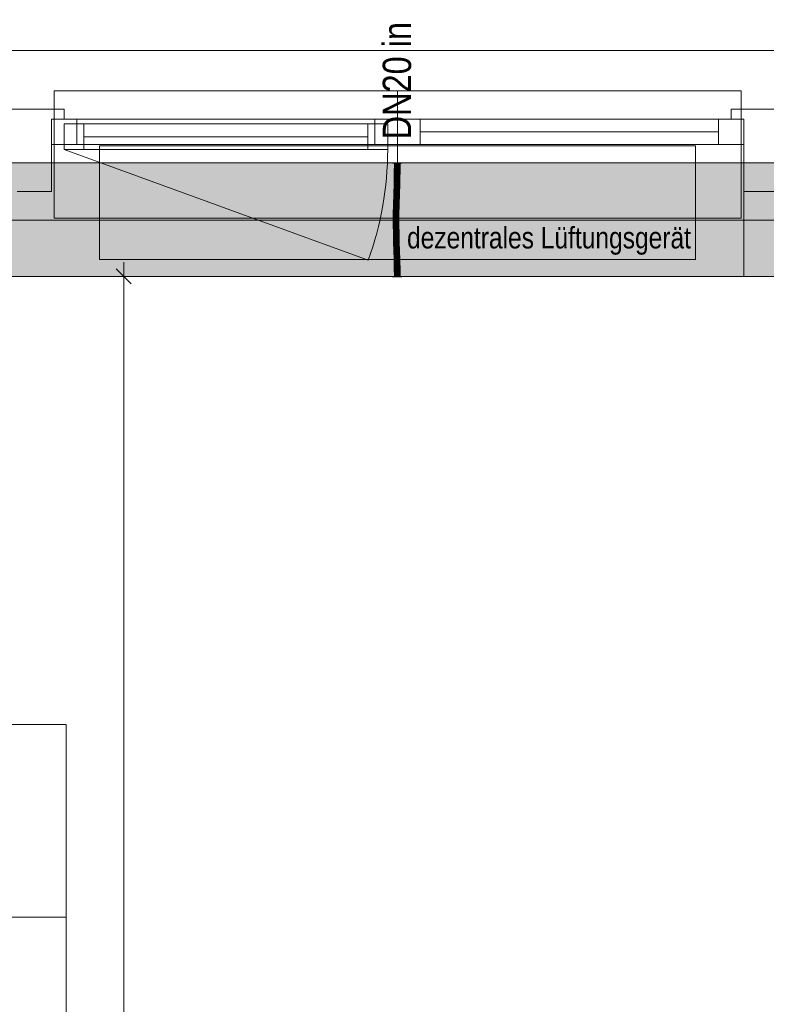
# Model space of a CAD drawing. Extents: x -620 to 3480, y 62 to 1102.
# Tile 98 of 256: x -215 to -162, y 936 to 1005. Entities that reach past the tile are written whole.
import ezdxf
from ezdxf.lldxf.tags import DXFTag

# ---------------------------------------------------------------- set-up
doc = ezdxf.new("R2010")
doc.units = 0
doc.layers.get('0').update_dxf_attribs({"lineweight": 13})
for name, color, linetype, lineweight, true_color in [('30 -33 Aussenwände- 7 Fassade_ Elemente', 7, 'Continuous', 9, 0x00aacc), ('30 -35 Decken- 1 Konstruktion-Träger- Stahlbeton', 7, 'grob-A06G9SLJ8I', 13, 0x33aa00), ('60- 61 allgemeine Ausstattung- 1 Möbel', 7, 'Continuous', 9, 0x00cccc), ('70 -76 Bemaßung- 2 Allgemein', 9, 'Continuous', 5, 0x808080), ('E_Leerrohr 20', 7, 'Continuous', 13, 0xcc0099), ('E_Leerrohr 20-Shading', 7, 'Continuous', 13, 0xcc0099), ('iwb_Schraffur_Unterzug', 7, 'Continuous', 5, 0xffffcc)]:
    doc.layers.add(name, color=color, linetype=linetype, lineweight=lineweight, true_color=true_color)
doc.layers.add('70 -71 Achsen- 1 Gebäudeachsen', color=7, linetype='STRICHPUNKT2-A06G9SLK8I', lineweight=18)
doc.layers.add('Detailelementbeschriftung', color=7, linetype='Continuous', lineweight=9)
doc.styles.get("Standard").update_dxf_attribs({"font": 'ARIALN.TTF'})
tags = doc.linetypes.add('grob-A06G9SLJ8I', pattern=[14, 3, -8, 3]).pattern_tags.tags
tags[8:9] = [DXFTag(74, 4), DXFTag(75, 0), DXFTag(340, '0'), DXFTag(46, 0.0), DXFTag(50, 0.0), DXFTag(44, 0.0), DXFTag(45, 0.0)]
tags[6:7] = [DXFTag(74, 4), DXFTag(75, 0), DXFTag(340, '0'), DXFTag(46, 0.0), DXFTag(50, 0.0), DXFTag(44, 0.0), DXFTag(45, 0.0)]
tags[4:5] = [DXFTag(74, 4), DXFTag(75, 0), DXFTag(340, '0'), DXFTag(46, 0.0), DXFTag(50, 0.0), DXFTag(44, 0.0), DXFTag(45, 0.0)]
tags = doc.linetypes.add('STRICHPUNKT2', pattern=[12.7, 6.35, -3.175, 0, -3.175]).pattern_tags.tags
tags[10:11] = [DXFTag(74, 4), DXFTag(75, 0), DXFTag(340, '0'), DXFTag(46, 0.0), DXFTag(50, 0.0), DXFTag(44, 0.0), DXFTag(45, 0.0)]
tags[8:9] = [DXFTag(74, 4), DXFTag(75, 0), DXFTag(340, '0'), DXFTag(46, 0.0), DXFTag(50, 0.0), DXFTag(44, 0.0), DXFTag(45, 0.0)]
tags[6:7] = [DXFTag(74, 4), DXFTag(75, 0), DXFTag(340, '0'), DXFTag(46, 0.0), DXFTag(50, 0.0), DXFTag(44, 0.0), DXFTag(45, 0.0)]
tags[4:5] = [DXFTag(74, 4), DXFTag(75, 0), DXFTag(340, '0'), DXFTag(46, 0.0), DXFTag(50, 0.0), DXFTag(44, 0.0), DXFTag(45, 0.0)]
tags = doc.linetypes.add('STRICHPUNKT2-A06G9SLK8I', pattern=[12.7, 6.35, -3.175, 0, -3.175]).pattern_tags.tags
tags[10:11] = [DXFTag(74, 4), DXFTag(75, 0), DXFTag(340, '0'), DXFTag(46, 0.0), DXFTag(50, 0.0), DXFTag(44, 0.0), DXFTag(45, 0.0)]
tags[8:9] = [DXFTag(74, 4), DXFTag(75, 0), DXFTag(340, '0'), DXFTag(46, 0.0), DXFTag(50, 0.0), DXFTag(44, 0.0), DXFTag(45, 0.0)]
tags[6:7] = [DXFTag(74, 4), DXFTag(75, 0), DXFTag(340, '0'), DXFTag(46, 0.0), DXFTag(50, 0.0), DXFTag(44, 0.0), DXFTag(45, 0.0)]
tags[4:5] = [DXFTag(74, 4), DXFTag(75, 0), DXFTag(340, '0'), DXFTag(46, 0.0), DXFTag(50, 0.0), DXFTag(44, 0.0), DXFTag(45, 0.0)]

# ---------------------------------------------------------------- blocks, each defined once
blk = doc.blocks.new('Shading-A06G9SHD8I', base_point=(-188.195, 991.98))
at = {"layer": 'E_Leerrohr 20-Shading', "color": 223, "true_color": 0xc67fb4}
for points in [[(-188.476, 994.884), (-188.534, 994.884), (-188.482, 994.161), (-188.541, 994.162)], [(-188.134, 994.884), (-188.193, 994.884), (-188.141, 994.156), (-188.199, 994.157)], [(-188.482, 994.161), (-188.541, 994.162), (-188.499, 993.437), (-188.556, 993.439)], [(-188.497, 993.437), (-188.482, 994.161), (-188.499, 993.437)], [(-188.145, 994.156), (-188.199, 994.157), (-188.171, 993.429), (-188.215, 993.43)], [(-188.156, 993.429), (-188.141, 994.156), (-188.171, 993.429), (-188.145, 994.156)], [(-188.499, 993.437), (-188.556, 993.439), (-188.522, 992.713), (-188.576, 992.714)], [(-188.522, 992.713), (-188.518, 992.713), (-188.499, 993.437), (-188.497, 993.437)], [(-188.518, 992.713), (-188.517, 992.713), (-188.497, 993.437)], [(-188.195, 993.43), (-188.215, 993.43), (-188.221, 992.705), (-188.234, 992.705)], [(-188.205, 992.704), (-188.171, 993.429), (-188.221, 992.705), (-188.195, 993.43)], [(-188.176, 992.704), (-188.156, 993.429), (-188.205, 992.704), (-188.171, 993.429)], [(-188.595, 991.989), (-188.53, 992.438), (-188.576, 992.714), (-188.522, 992.713)], [(-188.545, 991.988), (-188.54, 992.118), (-188.595, 991.989), (-188.53, 992.438)], [(-188.536, 991.987), (-188.523, 992.487), (-188.545, 991.988)], [(-188.53, 992.438), (-188.54, 992.118), (-188.524, 992.477), (-188.526, 992.423)], [(-188.522, 992.713), (-188.53, 992.438), (-188.518, 992.713), (-188.524, 992.477)], [(-188.526, 992.423), (-188.523, 992.487), (-188.524, 992.477)], [(-188.524, 992.477), (-188.523, 992.487), (-188.518, 992.713), (-188.517, 992.713)], [(-188.221, 992.705), (-188.234, 992.705), (-188.246, 991.981), (-188.253, 991.981)], [(-188.237, 991.981), (-188.205, 992.704), (-188.246, 991.981), (-188.221, 992.705)], [(-188.195, 991.98), (-188.176, 992.704), (-188.237, 991.981), (-188.205, 992.704)], [(-188.545, 991.988), (-188.595, 991.989), (-188.569, 991.261), (-188.608, 991.262)], [(-188.55, 991.261), (-188.536, 991.987), (-188.569, 991.261), (-188.545, 991.988)], [(-188.264, 991.258), (-188.246, 991.981), (-188.267, 991.258), (-188.251, 991.981)], [(-188.251, 991.981), (-188.253, 991.981), (-188.267, 991.258)], [(-188.261, 991.258), (-188.237, 991.981), (-188.264, 991.258), (-188.246, 991.981)], [(-188.261, 991.258), (-188.259, 991.258), (-188.25, 991.586)], [(-188.259, 991.258), (-188.237, 991.981), (-188.25, 991.586)], [(-188.259, 991.258), (-188.208, 991.257), (-188.237, 991.981), (-188.195, 991.98)], [(-188.574, 990.534), (-188.571, 990.9), (-188.611, 990.534), (-188.61, 990.901)], [(-188.571, 990.9), (-188.569, 991.261), (-188.61, 990.901), (-188.608, 991.262)], [(-188.553, 990.534), (-188.55, 991.261), (-188.574, 990.534), (-188.569, 991.261)], [(-188.266, 990.535), (-188.263, 990.895), (-188.27, 990.535), (-188.268, 990.895)], [(-188.268, 990.895), (-188.267, 990.895), (-188.267, 991.258), (-188.264, 991.258)], [(-188.267, 990.895), (-188.263, 990.895), (-188.264, 991.258), (-188.261, 991.258)], [(-188.266, 990.535), (-188.211, 990.535), (-188.263, 990.895), (-188.21, 990.894)], [(-188.263, 990.895), (-188.21, 990.894), (-188.259, 991.258), (-188.208, 991.257)], [(-188.263, 990.895), (-188.259, 991.258), (-188.263, 990.968)], [(-188.259, 991.258), (-188.261, 991.258), (-188.263, 990.968)], [(-188.574, 990.534), (-188.611, 990.534), (-188.561, 989.923), (-188.604, 989.923)], [(-188.545, 989.924), (-188.553, 990.534), (-188.561, 989.923), (-188.574, 990.534)], [(-188.266, 990.535), (-188.27, 990.535), (-188.253, 989.929), (-188.262, 989.929)], [(-188.204, 989.93), (-188.211, 990.535), (-188.253, 989.929), (-188.266, 990.535)], [(-188.561, 989.923), (-188.604, 989.923), (-188.535, 989.314), (-188.589, 989.312)], [(-188.53, 989.314), (-188.545, 989.924), (-188.535, 989.314), (-188.561, 989.923)], [(-188.261, 989.929), (-188.262, 989.929), (-188.247, 989.322)], [(-188.227, 989.322), (-188.253, 989.929), (-188.247, 989.322), (-188.261, 989.929)], [(-188.189, 989.323), (-188.204, 989.93), (-188.227, 989.322), (-188.253, 989.929)], [(-188.589, 989.312), (-188.567, 989.145), (-188.535, 989.314), (-188.527, 989.145)], [(-188.567, 989.145), (-188.589, 989.312), (-188.584, 989.145)], [(-188.57, 988.703), (-188.512, 988.705), (-188.584, 989.145), (-188.567, 989.145)], [(-188.567, 989.145), (-188.512, 988.705), (-188.527, 989.145), (-188.523, 989.076)], [(-188.523, 989.076), (-188.53, 989.314), (-188.535, 989.314)], [(-188.242, 989.147), (-188.218, 989.148), (-188.247, 989.322), (-188.227, 989.322)], [(-188.229, 988.713), (-188.196, 988.714), (-188.242, 989.147), (-188.218, 989.148)], [(-188.218, 989.148), (-188.184, 989.148), (-188.227, 989.322), (-188.189, 989.323)], [(-188.196, 988.714), (-188.171, 988.715), (-188.218, 989.148), (-188.184, 989.148)], [(-188.512, 988.705), (-188.57, 988.703), (-188.494, 988.097), (-188.553, 988.096)], [(-188.494, 988.097), (-188.553, 988.096), (-188.482, 987.49), (-188.54, 987.489)], [(-188.481, 987.49), (-188.494, 988.097), (-188.482, 987.49), (-188.494, 988.097)], [(-188.196, 988.714), (-188.229, 988.713), (-188.166, 988.105), (-188.212, 988.104)], [(-188.166, 988.105), (-188.212, 988.104), (-188.143, 987.495), (-188.198, 987.494)], [(-188.153, 988.106), (-188.171, 988.715), (-188.166, 988.105), (-188.196, 988.714)], [(-188.14, 987.495), (-188.153, 988.106), (-188.143, 987.495), (-188.166, 988.105)], [(-188.482, 987.49), (-188.54, 987.489), (-188.48, 986.884), (-188.534, 986.884)], [(-188.48, 986.884), (-188.477, 986.884), (-188.482, 987.49), (-188.481, 987.49)], [(-188.477, 986.884), (-188.476, 986.884), (-188.481, 987.49)], [(-188.134, 986.884), (-188.143, 987.495), (-188.193, 986.884), (-188.198, 987.494)], [(-188.134, 986.884), (-188.14, 987.495), (-188.143, 987.495)]]:
    blk.add_solid(points, dxfattribs=at)
at = {"layer": 'E_Leerrohr 20-Shading', "color": 231, "true_color": 0xe17fc9}
for points in [[(-188.334, 994.884), (-188.476, 994.884), (-188.341, 994.159), (-188.482, 994.161)], [(-188.334, 994.884), (-188.341, 994.159), (-188.336, 994.159)], [(-188.336, 994.159), (-188.33, 994.159), (-188.334, 994.884)], [(-188.33, 994.159), (-188.199, 994.157), (-188.334, 994.884), (-188.193, 994.884)], [(-188.341, 994.159), (-188.482, 994.161), (-188.356, 993.434), (-188.497, 993.437)], [(-188.341, 994.159), (-188.356, 993.434), (-188.351, 993.434)], [(-188.351, 993.434), (-188.341, 993.433), (-188.341, 994.159), (-188.336, 994.159)], [(-188.336, 994.159), (-188.341, 993.433), (-188.33, 994.159), (-188.319, 993.433)], [(-188.319, 993.433), (-188.215, 993.43), (-188.33, 994.159), (-188.199, 994.157)], [(-188.377, 993.434), (-188.497, 993.437), (-188.389, 992.709), (-188.517, 992.713)], [(-188.376, 992.709), (-188.356, 993.434), (-188.389, 992.709), (-188.377, 993.434)], [(-188.356, 993.434), (-188.376, 992.709), (-188.374, 992.709)], [(-188.364, 992.709), (-188.351, 993.434), (-188.374, 992.709), (-188.356, 993.434)], [(-188.364, 992.709), (-188.346, 992.708), (-188.351, 993.434), (-188.341, 993.433)], [(-188.341, 993.433), (-188.346, 992.708), (-188.319, 993.433), (-188.305, 992.707)], [(-188.305, 992.707), (-188.234, 992.705), (-188.319, 993.433), (-188.215, 993.43)], [(-188.523, 992.487), (-188.536, 991.987), (-188.514, 991.987)], [(-188.523, 992.487), (-188.4, 992.003), (-188.517, 992.713), (-188.389, 992.709)], [(-188.514, 991.987), (-188.4, 991.984), (-188.523, 992.487), (-188.4, 992.003)], [(-188.4, 992.003), (-188.395, 991.984), (-188.389, 992.709), (-188.376, 992.709)], [(-188.374, 992.709), (-188.376, 992.709), (-188.391, 991.984), (-188.395, 991.984)], [(-188.377, 991.984), (-188.364, 992.709), (-188.391, 991.984), (-188.374, 992.709)], [(-188.369, 992.445), (-188.377, 991.984), (-188.349, 992.445), (-188.352, 991.983)], [(-188.364, 992.709), (-188.369, 992.445), (-188.346, 992.708), (-188.349, 992.445)], [(-188.346, 992.708), (-188.352, 991.983), (-188.305, 992.707), (-188.292, 991.982)], [(-188.292, 991.982), (-188.253, 991.981), (-188.305, 992.707), (-188.234, 992.705)], [(-188.514, 991.987), (-188.536, 991.987), (-188.504, 991.261), (-188.55, 991.261)], [(-188.504, 991.261), (-188.408, 991.259), (-188.514, 991.987), (-188.4, 991.984)], [(-188.408, 991.259), (-188.395, 991.984), (-188.4, 991.984)], [(-188.391, 991.984), (-188.395, 991.984), (-188.405, 991.259), (-188.408, 991.259)], [(-188.387, 991.259), (-188.377, 991.984), (-188.405, 991.259), (-188.391, 991.984)], [(-188.4, 991.984), (-188.395, 991.984), (-188.4, 992.003)], [(-188.387, 991.259), (-188.356, 991.259), (-188.377, 991.984), (-188.352, 991.983)], [(-188.352, 991.983), (-188.356, 991.259), (-188.292, 991.982), (-188.282, 991.258)], [(-188.292, 991.982), (-188.282, 991.258), (-188.254, 991.981), (-188.275, 991.258)], [(-188.275, 991.258), (-188.267, 991.258), (-188.254, 991.981), (-188.253, 991.981)], [(-188.504, 991.261), (-188.55, 991.261), (-188.502, 990.534), (-188.553, 990.534)], [(-188.41, 990.898), (-188.408, 991.259), (-188.503, 990.899), (-188.504, 991.261)], [(-188.503, 990.899), (-188.502, 990.534), (-188.423, 990.898), (-188.418, 990.535)], [(-188.418, 990.535), (-188.411, 990.535), (-188.423, 990.898), (-188.41, 990.898)], [(-188.392, 990.535), (-188.41, 990.898), (-188.411, 990.535)], [(-188.41, 990.898), (-188.389, 990.897), (-188.405, 991.259), (-188.387, 991.259)], [(-188.405, 991.259), (-188.408, 991.259), (-188.41, 990.898)], [(-188.41, 990.898), (-188.392, 990.535), (-188.389, 990.897)], [(-188.387, 991.259), (-188.39, 990.731), (-188.356, 991.259), (-188.357, 990.732)], [(-188.282, 991.258), (-188.356, 991.259), (-188.283, 990.535), (-188.357, 990.535)], [(-188.282, 991.258), (-188.283, 990.535), (-188.28, 990.639)], [(-188.275, 991.258), (-188.282, 991.258), (-188.278, 991.154)], [(-188.278, 991.154), (-188.282, 991.258), (-188.282, 991.052)], [(-188.268, 990.895), (-188.278, 991.154), (-188.28, 990.535), (-188.282, 991.052)], [(-188.268, 990.895), (-188.28, 990.535), (-188.277, 990.535)], [(-188.267, 991.258), (-188.275, 991.258), (-188.268, 990.895), (-188.278, 991.154)], [(-188.268, 990.895), (-188.272, 990.732), (-188.269, 990.732)], [(-188.502, 990.534), (-188.553, 990.534), (-188.507, 989.924), (-188.545, 989.924)], [(-188.507, 989.924), (-188.405, 989.926), (-188.502, 990.534), (-188.418, 990.535)], [(-188.418, 990.535), (-188.405, 989.926), (-188.415, 990.535), (-188.404, 989.926)], [(-188.404, 989.926), (-188.411, 990.535), (-188.415, 990.535)], [(-188.392, 990.535), (-188.411, 990.535), (-188.39, 989.927), (-188.404, 989.926)], [(-188.39, 990.731), (-188.392, 990.535), (-188.357, 990.732), (-188.357, 990.535)], [(-188.39, 989.927), (-188.355, 989.927), (-188.392, 990.535), (-188.357, 990.535)], [(-188.283, 990.535), (-188.357, 990.535), (-188.298, 989.928), (-188.355, 989.927)], [(-188.294, 989.928), (-188.28, 990.535), (-188.298, 989.928), (-188.283, 990.535)], [(-188.28, 990.535), (-188.294, 989.928), (-188.281, 990.399)], [(-188.294, 989.928), (-188.285, 989.928), (-188.281, 990.399)], [(-188.27, 990.535), (-188.281, 990.399), (-188.275, 989.929), (-188.285, 989.928)], [(-188.283, 990.535), (-188.28, 990.535), (-188.28, 990.639)], [(-188.28, 990.535), (-188.281, 990.399), (-188.277, 990.535)], [(-188.281, 990.399), (-188.27, 990.535), (-188.277, 990.535)], [(-188.272, 990.732), (-188.277, 990.535), (-188.269, 990.732), (-188.27, 990.535)], [(-188.27, 990.535), (-188.275, 989.929), (-188.262, 989.929)], [(-188.507, 989.924), (-188.545, 989.924), (-188.518, 989.314), (-188.53, 989.314)], [(-188.518, 989.314), (-188.389, 989.318), (-188.507, 989.924), (-188.405, 989.926)], [(-188.389, 989.318), (-188.404, 989.926), (-188.405, 989.926)], [(-188.39, 989.927), (-188.404, 989.926), (-188.385, 989.318), (-188.389, 989.318)], [(-188.385, 989.318), (-188.35, 989.319), (-188.39, 989.927), (-188.355, 989.927)], [(-188.294, 989.928), (-188.355, 989.927), (-188.313, 989.32), (-188.35, 989.319)], [(-188.285, 989.928), (-188.294, 989.928), (-188.296, 989.32), (-188.313, 989.32)], [(-188.285, 989.928), (-188.296, 989.32), (-188.275, 989.929), (-188.281, 989.321)], [(-188.275, 989.929), (-188.281, 989.321), (-188.262, 989.929), (-188.256, 989.321)], [(-188.256, 989.321), (-188.247, 989.322), (-188.262, 989.929)], [(-188.518, 989.314), (-188.53, 989.314), (-188.523, 989.076)], [(-188.523, 989.076), (-188.371, 988.709), (-188.522, 989.145), (-188.384, 989.147)], [(-188.371, 988.709), (-188.523, 989.076), (-188.512, 988.705)], [(-188.384, 989.147), (-188.389, 989.318), (-188.522, 989.145), (-188.518, 989.314)], [(-188.385, 989.318), (-188.389, 989.318), (-188.384, 989.147)], [(-188.384, 989.147), (-188.348, 989.047), (-188.385, 989.318), (-188.35, 989.319)], [(-188.371, 988.709), (-188.345, 988.71), (-188.384, 989.147), (-188.348, 989.047)], [(-188.313, 989.32), (-188.35, 989.319), (-188.315, 989.263)], [(-188.315, 989.263), (-188.35, 989.319), (-188.324, 988.979), (-188.348, 989.047)], [(-188.324, 988.979), (-188.348, 989.047), (-188.333, 988.71), (-188.345, 988.71)], [(-188.309, 988.711), (-188.304, 988.924), (-188.333, 988.71), (-188.324, 988.979)], [(-188.304, 988.924), (-188.298, 989.235), (-188.324, 988.979), (-188.315, 989.263)], [(-188.298, 989.235), (-188.296, 989.32), (-188.315, 989.263), (-188.313, 989.32)], [(-188.286, 988.873), (-188.304, 988.924), (-188.288, 988.712), (-188.309, 988.711)], [(-188.282, 989.211), (-188.298, 989.235), (-188.286, 988.873), (-188.304, 988.924)], [(-188.281, 989.321), (-188.296, 989.32), (-188.282, 989.211), (-188.298, 989.235)], [(-188.288, 988.712), (-188.25, 988.713), (-188.286, 988.873), (-188.251, 988.773)], [(-188.286, 988.873), (-188.251, 988.773), (-188.282, 989.211), (-188.254, 989.167)], [(-188.282, 989.211), (-188.254, 989.167), (-188.281, 989.321), (-188.256, 989.321)], [(-188.254, 989.167), (-188.242, 989.147), (-188.256, 989.321), (-188.247, 989.322)], [(-188.251, 988.773), (-188.248, 988.767), (-188.254, 989.167), (-188.242, 989.147)], [(-188.25, 988.713), (-188.249, 988.713), (-188.251, 988.773), (-188.248, 988.767)], [(-188.249, 988.713), (-188.229, 988.713), (-188.248, 988.767)], [(-188.248, 988.767), (-188.229, 988.713), (-188.242, 989.147)], [(-188.371, 988.709), (-188.512, 988.705), (-188.353, 988.101), (-188.494, 988.097)], [(-188.353, 988.101), (-188.494, 988.097), (-188.34, 987.492), (-188.481, 987.49)], [(-188.345, 988.71), (-188.371, 988.709), (-188.34, 988.101), (-188.353, 988.101)], [(-188.337, 987.492), (-188.336, 987.492), (-188.353, 988.101), (-188.34, 988.101)], [(-188.353, 988.101), (-188.353, 988.101), (-188.337, 987.492), (-188.34, 987.492)], [(-188.333, 988.71), (-188.345, 988.71), (-188.342, 988.399)], [(-188.309, 988.711), (-188.333, 988.71), (-188.34, 988.101), (-188.342, 988.399)], [(-188.309, 988.711), (-188.34, 988.101), (-188.321, 988.102)], [(-188.321, 988.102), (-188.34, 988.101), (-188.331, 987.492), (-188.336, 987.492)], [(-188.295, 988.102), (-188.321, 988.102), (-188.301, 987.493), (-188.331, 987.492)], [(-188.309, 988.711), (-188.321, 988.102), (-188.288, 988.712), (-188.295, 988.102)], [(-188.268, 987.493), (-188.259, 988.103), (-188.301, 987.493), (-188.295, 988.102)], [(-188.295, 988.102), (-188.259, 988.103), (-188.288, 988.712), (-188.249, 988.713)], [(-188.268, 987.493), (-188.198, 987.494), (-188.259, 988.103), (-188.212, 988.104)], [(-188.259, 988.103), (-188.212, 988.104), (-188.249, 988.713), (-188.229, 988.713)], [(-188.34, 987.492), (-188.481, 987.49), (-188.334, 986.884), (-188.476, 986.884)], [(-188.34, 987.492), (-188.335, 987.199), (-188.337, 987.492), (-188.336, 987.428)], [(-188.34, 987.492), (-188.334, 986.884), (-188.335, 987.199)], [(-188.336, 987.492), (-188.337, 987.492), (-188.336, 987.428)], [(-188.331, 987.492), (-188.336, 987.492), (-188.332, 987.268)], [(-188.336, 987.428), (-188.332, 987.242), (-188.336, 987.492), (-188.332, 987.268)], [(-188.335, 987.199), (-188.333, 987.071), (-188.336, 987.428), (-188.332, 987.242)], [(-188.268, 987.493), (-188.331, 987.492), (-188.325, 986.884), (-188.332, 987.268)], [(-188.268, 987.493), (-188.325, 986.884), (-188.276, 986.884)], [(-188.276, 986.884), (-188.193, 986.884), (-188.268, 987.493), (-188.198, 987.494)], [(-188.334, 986.884), (-188.333, 987.071), (-188.335, 987.199)], [(-188.325, 986.884), (-188.332, 987.242), (-188.334, 986.884)], [(-188.332, 987.242), (-188.325, 986.884), (-188.332, 987.268)]]:
    blk.add_solid(points, dxfattribs=at)
blk = doc.blocks.new('Shading-A06G9SHF8I', base_point=(-188.329, 986.884))
at = {"layer": 'E_Leerrohr 20-Shading', "color": 213, "true_color": 0xd67fc0}
for points in [[(-188.334, 987.493), (-188.334, 987.672), (-188.534, 986.884), (-188.534, 987.672)], [(-188.334, 987.493), (-188.534, 986.884), (-188.347, 986.884)], [(-188.347, 986.884), (-188.34, 986.884), (-188.334, 987.493), (-188.334, 987.251)], [(-188.334, 987.493), (-188.246, 987.225), (-188.334, 987.672), (-188.24, 987.672)], [(-188.329, 986.884), (-188.251, 986.884), (-188.334, 987.493), (-188.246, 987.225)], [(-188.334, 987.493), (-188.334, 986.884), (-188.329, 986.884)], [(-188.246, 987.225), (-188.134, 986.884), (-188.24, 987.672), (-188.134, 987.672)], [(-188.334, 986.884), (-188.664, 986.884), (-188.334, 986.872), (-188.664, 986.872)], [(-188.34, 986.884), (-188.334, 986.884), (-188.334, 987.251)], [(-188.263, 986.884), (-188.334, 986.884), (-188.263, 986.872), (-188.334, 986.872)], [(-188.004, 986.872), (-188.004, 986.884), (-188.263, 986.872), (-188.263, 986.884)], [(-188.251, 986.884), (-188.134, 986.884), (-188.246, 987.225)]]:
    blk.add_solid(points, dxfattribs=at)
blk = doc.blocks.new('Shading-A06G9SHH8I', base_point=(-188.334, 994.884))
at = {"layer": 'E_Leerrohr 20-Shading', "color": 213, "true_color": 0xd67fc0}
for points in [[(-188.664, 994.884), (-188.334, 994.884), (-188.664, 994.896), (-188.334, 994.896)], [(-188.534, 994.096), (-188.334, 994.096), (-188.534, 994.884), (-188.334, 994.884)], [(-188.334, 994.896), (-188.334, 994.884), (-188.242, 994.896), (-188.242, 994.884)], [(-188.334, 994.884), (-188.334, 994.096), (-188.134, 994.884), (-188.146, 994.096)], [(-188.242, 994.884), (-188.004, 994.884), (-188.242, 994.896), (-188.004, 994.896)], [(-188.146, 994.096), (-188.134, 994.096), (-188.134, 994.884)]]:
    blk.add_solid(points, dxfattribs=at)
blk = doc.blocks.new('Referenz-A06G9SLM8I')
at = {"layer": '30 -33 Aussenwände- 7 Fassade_ Elemente', "color": 0, "linetype": 'Continuous', "lineweight": -2, "ltscale": 0.13}
for p, q in [((-158.404, 1002.844), (-320.604, 1002.844)), ((-211.804, 998.704), (-216.004, 998.704)), ((-211.804, 998.004), (-211.804, 998.704)), ((-164.804, 998.704), (-164.804, 998.004)), ((-161.504, 998.704), (-164.804, 998.704)), ((-164.804, 998.704), (-164.804, 998.004)), ((-161.504, 998.704), (-164.804, 998.704)), ((-212.704, 992.904), (-212.704, 998.004)), ((-212.704, 998.004), (-211.804, 998.004)), ((-212.704, 996.204), (-212.704, 998.004)), ((-212.704, 998.004), (-188.304, 998.004)), ((-212.704, 996.204), (-212.704, 998.004)), ((-212.704, 998.004), (-210.904, 998.004)), ((-210.904, 998.004), (-210.904, 996.204)), ((-189.904, 998.004), (-188.304, 998.004)), ((-189.904, 996.204), (-189.904, 998.004)), ((-188.304, 998.004), (-163.904, 998.004)), ((-188.304, 998.004), (-186.704, 998.004)), ((-188.304, 996.204), (-188.304, 998.004)), ((-188.304, 996.204), (-188.304, 998.004)), ((-186.704, 998.004), (-186.704, 996.204)), ((-165.704, 998.004), (-163.904, 998.004)), ((-165.704, 996.204), (-165.704, 998.004)), ((-164.804, 998.004), (-163.904, 998.004)), ((-164.804, 998.004), (-163.904, 998.004)), ((-163.904, 998.004), (-163.904, 996.204)), ((-163.904, 998.004), (-163.904, 996.204)), ((-163.904, 998.004), (-163.904, 992.904)), ((-163.904, 998.004), (-163.904, 992.904)), ((-211.804, 997.654), (-210.404, 997.654)), ((-211.804, 995.854), (-211.804, 997.654)), ((-211.804, 997.654), (-189.004, 997.654)), ((-211.804, 995.854), (-211.804, 997.654)), ((-210.404, 997.654), (-210.404, 995.854)), ((-190.404, 995.854), (-190.404, 997.654)), ((-190.404, 997.654), (-189.004, 997.654)), ((-189.004, 997.654), (-189.004, 995.854)), ((-189.004, 997.654), (-189.004, 995.854)), ((-186.704, 997.104), (-165.704, 997.104)), ((-190.404, 996.754), (-210.404, 996.754)), ((-210.904, 996.204), (-212.704, 996.204)), ((-188.304, 996.204), (-212.704, 996.204)), ((-210.404, 995.854), (-211.804, 995.854)), ((-189.004, 995.854), (-211.804, 995.854)), ((-189.004, 995.854), (-190.404, 995.854)), ((-188.304, 996.204), (-189.904, 996.204)), ((-186.704, 996.204), (-188.304, 996.204)), ((-163.904, 996.204), (-188.304, 996.204)), ((-163.904, 996.204), (-165.704, 996.204)), ((-215.104, 992.904), (-212.704, 992.904)), ((-163.904, 986.904), (-163.904, 992.904)), ((-163.904, 992.904), (-161.504, 992.904)), ((-163.904, 992.904), (-161.504, 992.904)), ((-317.504, 986.904), (-161.504, 986.904)), ((-161.504, 986.904), (-163.904, 986.904))]:
    blk.add_line(p, q, dxfattribs=at)
at = {"layer": '30 -33 Aussenwände- 7 Fassade_ Elemente', "color": 0, "lineweight": -2}
for p, q in [((-212.504, 998.004), (-212.504, 1000.004)), ((-212.504, 1000.004), (-188.304, 1000.004)), ((-188.304, 1000.004), (-164.104, 1000.004)), ((-188.304, 998.004), (-188.304, 1000.004)), ((-164.104, 1000.004), (-164.104, 998.004)), ((-212.504, 996.204), (-212.504, 998.004)), ((-212.504, 998.004), (-210.904, 998.004)), ((-210.904, 998.004), (-210.904, 996.204)), ((-210.904, 998.004), (-189.904, 998.004)), ((-189.904, 998.004), (-189.904, 996.204)), ((-188.304, 998.004), (-189.904, 998.004)), ((-188.304, 998.004), (-186.704, 998.004)), ((-188.304, 996.204), (-188.304, 998.004)), ((-186.704, 996.204), (-186.704, 998.004)), ((-186.704, 998.004), (-165.704, 998.004)), ((-164.104, 998.004), (-165.704, 998.004)), ((-165.704, 998.004), (-165.704, 996.204)), ((-164.104, 996.204), (-164.104, 998.004)), ((-211.804, 997.654), (-210.404, 997.654)), ((-211.804, 995.854), (-211.804, 997.654)), ((-210.404, 997.654), (-210.404, 995.854)), ((-210.404, 997.654), (-190.404, 997.654)), ((-190.404, 997.654), (-190.404, 995.854)), ((-190.404, 997.654), (-189.004, 997.654)), ((-189.004, 997.654), (-189.004, 995.854)), ((-165.704, 997.104), (-186.704, 997.104)), ((-210.404, 996.754), (-190.404, 996.754)), ((-212.504, 996.204), (-212.504, 991.004)), ((-210.904, 996.204), (-212.504, 996.204)), ((-210.404, 995.854), (-211.804, 995.854)), ((-190.404, 995.854), (-210.404, 995.854)), ((-189.004, 995.854), (-190.404, 995.854)), ((-189.904, 996.204), (-188.304, 996.204)), ((-188.304, 991.004), (-188.304, 996.204)), ((-186.704, 996.204), (-188.304, 996.204)), ((-165.704, 996.204), (-186.704, 996.204)), ((-165.704, 996.204), (-164.104, 996.204)), ((-164.104, 991.004), (-164.104, 996.204)), ((-212.504, 991.004), (-188.304, 991.004)), ((-188.304, 991.004), (-164.104, 991.004))]:
    blk.add_line(p, q, dxfattribs=at)
at = {"layer": '30 -33 Aussenwände- 7 Fassade_ Elemente', "color": 0, "linetype": 'grob-A06G9SLJ8I', "lineweight": -2, "ltscale": 0.13}
for p, q in [((-211.804, 995.854), (-190.379, 988.056)), ((-209.304, 996.104), (-167.304, 996.104)), ((-209.304, 988.104), (-209.304, 996.104)), ((-167.304, 996.104), (-167.304, 988.104)), ((-167.304, 988.104), (-209.304, 988.104))]:
    blk.add_line(p, q, dxfattribs=at)
blk.add_ellipse((-211.804, 995.854), major_axis=(21.425, -7.798), ratio=1, start_param=0, end_param=0.349066, dxfattribs=at)
at = {"layer": '30 -35 Decken- 1 Konstruktion-Träger- Stahlbeton', "color": 0, "lineweight": -2}
for p, q in [((3.996, 994.904), (-554.534, 994.904)), ((3.996, 986.904), (-554.534, 986.904))]:
    blk.add_line(p, q, dxfattribs=at)
at = {"layer": '60- 61 allgemeine Ausstattung- 1 Möbel', "color": 0, "linetype": 'Continuous', "lineweight": -2, "ltscale": 0.13}
for p, q in [((-237.667, 955.309), (-211.667, 955.309)), ((-211.667, 955.309), (-211.667, 941.709)), ((-211.667, 941.709), (-237.667, 941.709)), ((-237.667, 941.709), (-211.667, 941.709)), ((-211.667, 941.709), (-211.667, 928.109))]:
    blk.add_line(p, q, dxfattribs=at)
at = {"layer": '70 -71 Achsen- 1 Gebäudeachsen', "color": 0, "linetype": 'STRICHPUNKT2-A06G9SLK8I', "lineweight": -2, "ltscale": 0.13}
blk.add_line((-554.534, 990.884), (92.907, 990.884), dxfattribs=at)
at = {"layer": '70 -76 Bemaßung- 2 Allgemein', "color": 0, "linetype": 'Continuous', "lineweight": -2, "ltscale": 0.13}
for p, q in [((-208.135, 987.435), (-207.074, 986.374)), ((-207.604, 987.904), (-207.604, 985.844)), ((-210.104, 986.904), (-206.604, 986.904)), ((-207.604, 834.465), (-207.604, 985.844))]:
    blk.add_line(p, q, dxfattribs=at)
at = {"layer": '30 -33 Aussenwände- 7 Fassade_ Elemente', "color": 0, "linetype": 'Continuous', "lineweight": -2, "ltscale": 0.13, "insert": (-187.641, 990.391), "char_height": 1.51033, "attachment_point": 1}
blk.add_mtext('{\\fArial Narrow;dezentrales Lüftungsgerät}', dxfattribs=at)
blk = doc.blocks.new('Referenz-A06G9SLO8I')
at = {"layer": 'iwb_Schraffur_Unterzug', "linetype": 'Continuous', "ltscale": 0.13}
for points in [[(-554.534, 994.884), (3.967, 994.884), (3.967, 986.884)], [(-554.534, 994.884), (3.967, 986.884), (-554.534, 993.736)], [(-554.534, 993.736), (3.967, 986.884), (-554.534, 986.884)]]:
    blk.add_solid(points, dxfattribs=at)
blk = doc.blocks.new('Flexrohr-A06G9SOW8I')
at = {"color": 0, "linetype": 'ByBlock', "lineweight": -2, "ltscale": 0.13}
for p, q in [((-188.534, 994.884), (-188.541, 994.162)), ((-188.534, 994.884), (-188.134, 994.884)), ((-188.526, 994.485), (-188.15, 994.482)), ((-188.134, 994.884), (-188.141, 994.156)), ((-188.541, 994.162), (-188.556, 993.439)), ((-188.539, 993.688), (-188.163, 993.68)), ((-188.53, 994.087), (-188.154, 994.081)), ((-188.141, 994.156), (-188.156, 993.429)), ((-188.556, 993.439), (-188.576, 992.714)), ((-188.548, 993.288), (-188.172, 993.279)), ((-188.156, 993.429), (-188.176, 992.704)), ((-188.576, 992.714), (-188.595, 991.989)), ((-188.57, 992.489), (-188.194, 992.479)), ((-188.559, 992.889), (-188.183, 992.879)), ((-188.176, 992.704), (-188.195, 991.98)), ((-188.595, 991.989), (-188.608, 991.262)), ((-188.588, 991.688), (-188.212, 991.681)), ((-188.58, 992.089), (-188.204, 992.08)), ((-188.195, 991.98), (-188.208, 991.257)), ((-188.608, 991.262), (-188.611, 990.534)), ((-188.598, 990.885), (-188.222, 990.884)), ((-188.596, 991.287), (-188.22, 991.282)), ((-188.208, 991.257), (-188.211, 990.535)), ((-188.611, 990.534), (-188.604, 989.923)), ((-188.599, 990.483), (-188.223, 990.485)), ((-188.211, 990.535), (-188.204, 989.93)), ((-188.604, 989.923), (-188.589, 989.312)), ((-188.594, 990.082), (-188.218, 990.087)), ((-188.586, 989.68), (-188.21, 989.689)), ((-188.204, 989.93), (-188.189, 989.323)), ((-188.589, 989.312), (-188.571, 988.703)), ((-188.576, 989.279), (-188.2, 989.29)), ((-188.564, 988.879), (-188.188, 988.89)), ((-188.189, 989.323), (-188.171, 988.715)), ((-188.571, 988.703), (-188.553, 988.096)), ((-188.553, 988.096), (-188.54, 987.489)), ((-188.552, 988.48), (-188.176, 988.49)), ((-188.541, 988.08), (-188.165, 988.09)), ((-188.171, 988.715), (-188.153, 988.106)), ((-188.153, 988.106), (-188.14, 987.495)), ((-188.54, 987.489), (-188.534, 986.884)), ((-188.532, 987.682), (-188.156, 987.689)), ((-188.14, 987.495), (-188.134, 986.884)), ((-188.534, 986.884), (-188.134, 986.884)), ((-188.526, 987.283), (-188.15, 987.287)), ((-188.522, 986.885), (-188.146, 986.885))]:
    blk.add_line(p, q, dxfattribs=at)
blk = doc.blocks.new('Enddeckel-A06G9SOY8I')
at = {"color": 0, "linetype": 'ByBlock', "lineweight": -2, "ltscale": 0.13}
for p, q in [((-188.534, 987.672), (-188.534, 986.884)), ((-188.417, 987.672), (-188.534, 987.672)), ((-188.252, 987.672), (-188.417, 987.672)), ((-188.134, 987.672), (-188.252, 987.672)), ((-188.134, 986.884), (-188.134, 987.672)), ((-188.664, 986.884), (-188.664, 986.872)), ((-188.471, 986.884), (-188.664, 986.884)), ((-188.471, 986.872), (-188.664, 986.872)), ((-188.417, 986.884), (-188.534, 986.884)), ((-188.198, 986.884), (-188.471, 986.884)), ((-188.198, 986.872), (-188.471, 986.872)), ((-188.252, 986.884), (-188.417, 986.884)), ((-188.134, 986.884), (-188.252, 986.884)), ((-188.004, 986.884), (-188.198, 986.884)), ((-188.004, 986.872), (-188.198, 986.872)), ((-188.004, 986.872), (-188.004, 986.884))]:
    blk.add_line(p, q, dxfattribs=at)
at = {"color": 0, "linetype": 'STRICHPUNKT2', "lineweight": 5, "ltscale": 0.13}
blk.add_line((-188.334, 986.884), (-188.334, 987.672), dxfattribs=at)
blk = doc.blocks.new('Enddeckel-A06G9SPI8I')
at = {"color": 0, "linetype": 'ByBlock', "lineweight": -2, "ltscale": 0.13}
for p, q in [((-188.664, 994.896), (-188.664, 994.884)), ((-188.664, 994.896), (-188.471, 994.896)), ((-188.664, 994.884), (-188.471, 994.884)), ((-188.534, 994.884), (-188.534, 994.096)), ((-188.534, 994.884), (-188.417, 994.884)), ((-188.471, 994.896), (-188.198, 994.896)), ((-188.471, 994.884), (-188.198, 994.884)), ((-188.417, 994.884), (-188.252, 994.884)), ((-188.252, 994.884), (-188.134, 994.884)), ((-188.198, 994.896), (-188.004, 994.896)), ((-188.198, 994.884), (-188.004, 994.884)), ((-188.134, 994.096), (-188.134, 994.884)), ((-188.004, 994.884), (-188.004, 994.896)), ((-188.534, 994.096), (-188.417, 994.096)), ((-188.417, 994.096), (-188.252, 994.096)), ((-188.252, 994.096), (-188.134, 994.096))]:
    blk.add_line(p, q, dxfattribs=at)
at = {"color": 0, "linetype": 'STRICHPUNKT2', "lineweight": 5, "ltscale": 0.13}
blk.add_line((-188.334, 994.884), (-188.334, 994.096), dxfattribs=at)
blk = doc.blocks.new('Einzeiliger Text-A06G9SPU8I')
at = {"color": 0, "lineweight": -2, "insert": (-189.354, 996.572), "char_height": 2, "attachment_point": 1, "rotation": 90}
blk.add_mtext('{\\fArial Narrow;DN20 in UZ}', dxfattribs=at)

msp = doc.modelspace()

# ---------------------------------------------------------------- block references
at = {"color": 8, "lineweight": 13, "ltscale": 0.13, "true_color": 0x808080}
msp.add_blockref('Referenz-A06G9SLM8I', (0, 0), dxfattribs=at)
at = {"color": 8, "lineweight": 25, "ltscale": 0.25, "true_color": 0x808080}
msp.add_blockref('Referenz-A06G9SLO8I', (0, 0), dxfattribs=at)
at = {"layer": 'Detailelementbeschriftung', "ltscale": 0.13}
msp.add_blockref('Einzeiliger Text-A06G9SPU8I', (0, 0), dxfattribs=at)
at = {"layer": 'E_Leerrohr 20'}
for name, p in [('Shading-A06G9SHH8I', (-188.334, 994.884)), ('Shading-A06G9SHD8I', (-188.195, 991.98)), ('Shading-A06G9SHF8I', (-188.329, 986.884))]:
    msp.add_blockref(name, p, dxfattribs=at)
at = {"layer": 'E_Leerrohr 20', "ltscale": 0.13}
for name in ['Enddeckel-A06G9SPI8I', 'Flexrohr-A06G9SOW8I', 'Enddeckel-A06G9SOY8I']:
    msp.add_blockref(name, (0, 0), dxfattribs=at)

doc.saveas('drawing.dxf')
